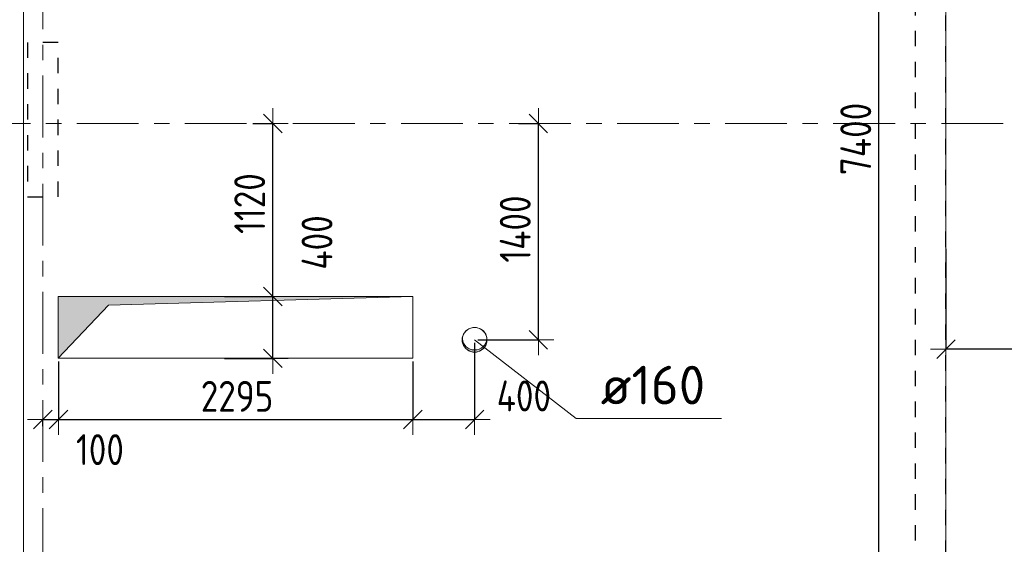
# Model space of a CAD drawing. Header units: metres. Extents: x -38 to 93, y -15 to 21.
# Tile 19 of 152: x 32.7 to 39.08, y 10.08 to 13.47. Entities that reach past the tile are written whole.
import ezdxf

# ---------------------------------------------------------------- set-up
doc = ezdxf.new("R2010")
doc.units = ezdxf.units.M
doc.header["$PDMODE"] = 65
for name, pattern in [('______11', [0.5, 0.4, -0.05, 0, -0.05]), ('______2', [0.135, 0.1, -0.035]), ('______5', [1.1, 0.8, -0.1, 0.1, -0.1])]:
    doc.linetypes.add(name, pattern=pattern)
for name, color, linetype, lineweight in [('XR$1$Осевая линия (1)', 7, '______5', 13), ('XR$3$Перекрытие (1)', 7, 'Continuous', 35), ('XR$5$Размерная линия (1)', 7, 'Continuous', 13), ('XR$5$Текст_ общее_1', 7, 'Continuous', 13)]:
    doc.layers.add(name, color=color, linetype=linetype, lineweight=lineweight)
doc.layers.add('XR$3$Макрос проема_ отверстия', color=7, linetype='Continuous', lineweight=13, true_color=0x2d2d2d)
doc.layers.add('XR$7$Стена_ бетон несущ.', color=7, linetype='Continuous', lineweight=70, true_color=0xb4b496)
doc.styles.add('ISOCPEUR', font='txt')
doc.dimstyles.new('DIMSTYLE_3', dxfattribs={"dimtxt": 0.2, "dimasz": 0.2, "dimexe": 0, "dimexo": 0, "dimgap": 0.1, "dimtad": 2, "dimdec": 0, "dimlfac": 1000, "dimrnd": 5, "dimzin": 12, "dimdsep": 46, "dimtxsty": 'ISOCPEUR', "dimblk1": 'ALL_ML_STRICH', "dimblk2": 'ALL_ML_STRICH', "dimsah": 1, "dimcen": 0, "dimclrd": 7, "dimclre": 256, "dimclrt": 7, "dimadec": 0, "dimazin": 0, "dimtfac": 1, "dimtdec": 0, "dimtix": 1, "dimtmove": 2, "dimatfit": 3, "dimfxl": 0, "dimtzin": 0, "dimlwd": 0, "dimlwe": -3, "dimarcsym": 0})
doc.dimstyles.new('DIMSTYLE_33', dxfattribs={"dimtxt": 0.2, "dimasz": 0.2, "dimexe": 0, "dimexo": 0, "dimgap": 0.1, "dimtad": 2, "dimdec": 0, "dimlfac": 1000, "dimrnd": 5, "dimzin": 12, "dimdsep": 46, "dimtxsty": 'ISOCPEUR', "dimblk1": 'ALL_ML_STRICH', "dimblk2": 'ALL_ML_STRICH', "dimsah": 1, "dimcen": 0, "dimclrd": 7, "dimclre": 256, "dimclrt": 7, "dimadec": 0, "dimazin": 0, "dimtfac": 1, "dimtdec": 0, "dimtix": 1, "dimtmove": 2, "dimatfit": 3, "dimfxl": 0, "dimtvp": 1.2, "dimtzin": 0, "dimlwd": 0, "dimlwe": -3, "dimarcsym": 0})
doc.dimstyles.new('DIMSTYLE_34', dxfattribs={"dimtxt": 0.2, "dimasz": 0.2, "dimexe": 0, "dimexo": 0, "dimgap": 0.1, "dimtad": 0, "dimdec": 0, "dimlfac": 1000, "dimrnd": 5, "dimzin": 12, "dimdsep": 46, "dimtxsty": 'ISOCPEUR', "dimblk1": 'ALL_ML_STRICH', "dimblk2": 'ALL_ML_STRICH', "dimsah": 1, "dimcen": 0, "dimclrd": 7, "dimclre": 256, "dimclrt": 7, "dimadec": 0, "dimazin": 0, "dimtfac": 1, "dimtdec": 0, "dimtix": 1, "dimtmove": 2, "dimatfit": 3, "dimfxl": 0, "dimtvp": 1.2, "dimtzin": 0, "dimlwd": 0, "dimlwe": -3, "dimarcsym": 0})

# ---------------------------------------------------------------- blocks, each defined once
blk = doc.blocks.new('NSY1')
at = {"color": 0, "linetype": 'ByBlock', "lineweight": -2}
for p, q in [((-0.01, 0.01), (0.01, 0.01)), ((-0.01, -0.01), (-0.01, 0.01)), ((-0.01, -0.01), (-0.01, 0.01)), ((-0.01, 0.01), (0.01, 0.01)), ((-0.01, 0.01), (0.01, 0.01)), ((0.01, 0.01), (-0.01, 0.01)), ((-0.01, 0.01), (-0.01, 0.01)), ((-0.01, 0.01), (-0.01, -0.01)), ((0.01, 0.01), (-0.01, 0.01)), ((0, 0), (0, 0)), ((0, 0), (0, 0)), ((0, 0), (0, 0)), ((0, 0), (0, 0)), ((0, 0), (0, 0)), ((0, 0), (0, 0)), ((0, 0), (0, 0)), ((0, 0), (0, 0)), ((0, 0), (0, 0)), ((0, 0), (0, 0)), ((0, 0), (0, 0)), ((0, 0), (0, 0)), ((0, 0), (0, 0)), ((0, 0), (0, 0)), ((0, 0), (0, 0)), ((0, 0), (0, 0)), ((0, 0), (0, 0)), ((0, 0), (0, 0)), ((0, 0), (0, 0)), ((0, 0), (0, 0)), ((0, 0), (0, 0)), ((0, 0), (0, 0)), ((0, 0), (0, 0)), ((0.01, 0.01), (0.01, -0.01)), ((0.01, 0.01), (0.01, -0.01)), ((0.01, 0.01), (0.01, 0.01)), ((0.01, -0.01), (0.01, 0.01)), ((0.01, -0.01), (-0.01, -0.01)), ((0.01, -0.01), (-0.01, -0.01)), ((-0.01, -0.01), (0.01, -0.01)), ((0, 0), (0, 0)), ((0, 0), (0, 0)), ((0, 0), (0, 0)), ((0, 0), (0, 0)), ((0, 0), (0, 0))]:
    blk.add_line(p, q, dxfattribs=at)
blk = doc.blocks.new('Отображение проема (2)', base_point=(-1.002, -49.786))
at = {"layer": 'XR$3$Макрос проема_ отверстия', "true_color": 0x000000, "transparency": 33554687}
blk.add_hatch(color=18, dxfattribs=at).paths.add_polyline_path([(-0.967, -49.384), (-1.002, -49.383), (-1.072, -49.389), (-1.139, -49.407), (-1.203, -49.437), (-1.261, -49.477), (-1.31, -49.527), (-1.351, -49.585), (-1.381, -49.648), (-1.399, -49.716), (-1.405, -49.786), (-1.399, -49.856), (-1.381, -49.924), (-1.351, -49.988), (-1.31, -50.045), (-1.261, -50.095), (-1.203, -50.135), (-1.139, -50.165), (-1.072, -50.183), (-1.002, -50.189), (-0.967, -50.188), (-1.032, -50.177), (-1.095, -50.155), (-1.153, -50.123), (-1.205, -50.082), (-1.25, -50.033), (-1.287, -49.978), (-1.313, -49.917), (-1.329, -49.852), (-1.335, -49.786), (-1.329, -49.72), (-1.313, -49.656), (-1.287, -49.595), (-1.25, -49.539), (-1.205, -49.49), (-1.153, -49.449), (-1.095, -49.417), (-1.032, -49.396)])
at = {"layer": 'XR$3$Макрос проема_ отверстия', "transparency": 33554687}
blk.add_circle((-1.002, -49.786), 0.403, dxfattribs=at)
blk.add_arc((-0.932, -49.786), 0.403, 94.9784, 265.0216, dxfattribs=at)
blk = doc.blocks.new('Отображение проема', base_point=(-1.1579, -49.3094))
at = {"layer": 'XR$3$Макрос проема_ отверстия', "true_color": 0x000000, "transparency": 33554687}
blk.add_hatch(color=18, dxfattribs=at).paths.add_polyline_path([(-1.1579, -50.1094), (-1.0448, -49.4225), (-0.3579, -49.3094), (-1.1579, -49.3094)])
at = {"layer": 'XR$3$Макрос проема_ отверстия', "transparency": 33554687}
for p, q in [((-1.1579, -50.1094), (-1.1579, -49.3094)), ((-1.1579, -49.3094), (-0.3579, -49.3094)), ((-1.0448, -49.4225), (-0.3579, -49.3094)), ((-1.1579, -50.1094), (-1.0448, -49.4225))]:
    blk.add_line(p, q, dxfattribs=at)
blk = doc.blocks.new('ALL_ML_STRICH')
at = {"color": 0, "linetype": 'ByBlock', "lineweight": -2}
for p, q in [((0, -0.5), (0, 0.5)), ((-1, 0), (0.5, 0)), ((-0.3, -0.3), (0.3, 0.3))]:
    blk.add_line(p, q, dxfattribs=at)
blk = doc.blocks.new('*D492')
at = {"layer": 'DEFPOINTS', "color": 7, "linetype": 'Continuous', "lineweight": 13, "transparency": 33554687}
for p in [(35.9101, 12.8), (35.6469, 11.4), (36.0599, 11.4)]:
    blk.add_point(p, dxfattribs=at)
at = {"layer": 'XR$5$Размерная линия (1)', "color": 9, "linetype": 'Continuous', "lineweight": -2, "true_color": 0xc7c7c7, "transparency": 33554687}
for p, q in [((35.9301, 12.8), (36.0599, 12.8)), ((35.6669, 11.4), (36.0599, 11.4))]:
    blk.add_line(p, q, dxfattribs=at)
at = {"layer": 'XR$5$Размерная линия (1)', "color": 7, "linetype": 'Continuous', "lineweight": -2, "transparency": 33554687}
blk.add_line((36.0599, 11.4), (36.0599, 12.8), dxfattribs=at)
at = {"layer": 'XR$5$Размерная линия (1)', "color": 7, "linetype": 'Continuous', "lineweight": 13, "transparency": 33554687, "xscale": 0.2, "yscale": 0.2, "zscale": 0.2}
for p, rotation in [((36.0599, 12.8), 90), ((36.0599, 11.4), 270)]:
    blk.add_blockref('ALL_ML_STRICH', p, dxfattribs=dict(at, rotation=rotation))
at = {"layer": 'XR$5$Размерная линия (1)', "color": 7, "linetype": 'Continuous', "lineweight": 13, "transparency": 33554687, "insert": (35.9099, 12.1167), "char_height": 0.2, "width": 0.666667, "attachment_point": 5, "rotation": 90, "style": 'ISOCPEUR'}
blk.add_mtext('\\W0.83;\\A1;{1400}', dxfattribs=at)
blk = doc.blocks.new('*D493')
at = {"layer": 'DEFPOINTS', "color": 7, "linetype": 'Continuous', "lineweight": 13, "transparency": 33554687}
for p in [(32.952, 11.28), (32.85, 10.884), (32.85, 10.8206)]:
    blk.add_point(p, dxfattribs=at)
at = {"layer": 'XR$5$Размерная линия (1)', "color": 9, "linetype": 'Continuous', "lineweight": -2, "true_color": 0xc7c7c7, "transparency": 33554687}
for p, q in [((32.952, 11.26), (32.952, 10.884)), ((32.85, 10.8406), (32.85, 10.884))]:
    blk.add_line(p, q, dxfattribs=at)
at = {"layer": 'XR$5$Размерная линия (1)', "color": 7, "linetype": 'Continuous', "lineweight": -2, "transparency": 33554687}
blk.add_line((32.85, 10.884), (32.952, 10.884), dxfattribs=at)
at = {"layer": 'XR$5$Размерная линия (1)', "color": 7, "linetype": 'Continuous', "lineweight": 13, "transparency": 33554687, "xscale": 0.2, "yscale": 0.2, "zscale": 0.2, "rotation": 180}
blk.add_blockref('ALL_ML_STRICH', (32.85, 10.884), dxfattribs=at)
at = {"layer": 'XR$5$Размерная линия (1)', "color": 7, "linetype": 'Continuous', "lineweight": 13, "transparency": 33554687, "xscale": 0.2, "yscale": 0.2, "zscale": 0.2}
blk.add_blockref('ALL_ML_STRICH', (32.952, 10.884), dxfattribs=at)
at = {"layer": 'XR$5$Размерная линия (1)', "color": 7, "linetype": 'Continuous', "lineweight": 13, "transparency": 33554687, "insert": (33.2199, 10.6891), "char_height": 0.2, "width": 0.5, "attachment_point": 5, "style": 'ISOCPEUR'}
blk.add_mtext('\\W0.83;\\A1;{100}', dxfattribs=at)
blk = doc.blocks.new('*D494')
at = {"layer": 'DEFPOINTS', "color": 7, "linetype": 'Continuous', "lineweight": 13, "transparency": 33554687}
for p in [(32.952, 11.28), (35.247, 11.28), (32.952, 10.884)]:
    blk.add_point(p, dxfattribs=at)
at = {"layer": 'XR$5$Размерная линия (1)', "color": 9, "linetype": 'Continuous', "lineweight": -2, "true_color": 0xc7c7c7, "transparency": 33554687}
for p, q in [((32.952, 11.26), (32.952, 10.884)), ((35.247, 11.26), (35.247, 10.884))]:
    blk.add_line(p, q, dxfattribs=at)
at = {"layer": 'XR$5$Размерная линия (1)', "color": 7, "linetype": 'Continuous', "lineweight": -2, "transparency": 33554687}
blk.add_line((32.952, 10.884), (35.247, 10.884), dxfattribs=at)
at = {"layer": 'XR$5$Размерная линия (1)', "color": 7, "linetype": 'Continuous', "lineweight": 13, "transparency": 33554687, "xscale": 0.2, "yscale": 0.2, "zscale": 0.2, "rotation": 180}
blk.add_blockref('ALL_ML_STRICH', (32.952, 10.884), dxfattribs=at)
at = {"layer": 'XR$5$Размерная линия (1)', "color": 7, "linetype": 'Continuous', "lineweight": 13, "transparency": 33554687, "xscale": 0.2, "yscale": 0.2, "zscale": 0.2}
blk.add_blockref('ALL_ML_STRICH', (35.247, 10.884), dxfattribs=at)
at = {"layer": 'XR$5$Размерная линия (1)', "color": 7, "linetype": 'Continuous', "lineweight": 13, "transparency": 33554687, "insert": (34.1078, 11.034), "char_height": 0.2, "width": 0.666667, "attachment_point": 5, "style": 'ISOCPEUR'}
blk.add_mtext('\\W0.83;\\A1;{2295}', dxfattribs=at)
blk = doc.blocks.new('*D495')
at = {"layer": 'DEFPOINTS', "color": 7, "linetype": 'Continuous', "lineweight": 13, "transparency": 33554687}
for p in [(35.6469, 11.4), (35.247, 11.28), (35.247, 10.884)]:
    blk.add_point(p, dxfattribs=at)
at = {"layer": 'XR$5$Размерная линия (1)', "color": 9, "linetype": 'Continuous', "lineweight": -2, "true_color": 0xc7c7c7, "transparency": 33554687}
for p, q in [((35.6469, 11.38), (35.6469, 10.884)), ((35.247, 11.26), (35.247, 10.884))]:
    blk.add_line(p, q, dxfattribs=at)
at = {"layer": 'XR$5$Размерная линия (1)', "color": 7, "linetype": 'Continuous', "lineweight": -2, "transparency": 33554687}
blk.add_line((35.247, 10.884), (35.6469, 10.884), dxfattribs=at)
at = {"layer": 'XR$5$Размерная линия (1)', "color": 7, "linetype": 'Continuous', "lineweight": 13, "transparency": 33554687, "xscale": 0.2, "yscale": 0.2, "zscale": 0.2, "rotation": 180}
blk.add_blockref('ALL_ML_STRICH', (35.247, 10.884), dxfattribs=at)
at = {"layer": 'XR$5$Размерная линия (1)', "color": 7, "linetype": 'Continuous', "lineweight": 13, "transparency": 33554687, "xscale": 0.2, "yscale": 0.2, "zscale": 0.2}
blk.add_blockref('ALL_ML_STRICH', (35.6469, 10.884), dxfattribs=at)
at = {"layer": 'XR$5$Размерная линия (1)', "color": 7, "linetype": 'Continuous', "lineweight": 13, "transparency": 33554687, "insert": (35.9657, 11.0365), "char_height": 0.2, "width": 0.5, "attachment_point": 5, "style": 'ISOCPEUR'}
blk.add_mtext('\\W0.83;\\A1;{400}', dxfattribs=at)
blk = doc.blocks.new('*D496')
at = {"layer": 'DEFPOINTS', "color": 7, "linetype": 'Continuous', "lineweight": 13, "transparency": 33554687}
for p in [(34.0069, 11.68), (34.0069, 11.2799), (34.3399, 11.2799)]:
    blk.add_point(p, dxfattribs=at)
at = {"layer": 'XR$5$Размерная линия (1)', "color": 9, "linetype": 'Continuous', "lineweight": -2, "true_color": 0xc7c7c7, "transparency": 33554687}
for p, q in [((34.0269, 11.68), (34.3399, 11.68)), ((34.0269, 11.2799), (34.3399, 11.2799))]:
    blk.add_line(p, q, dxfattribs=at)
at = {"layer": 'XR$5$Размерная линия (1)', "color": 7, "linetype": 'Continuous', "lineweight": -2, "transparency": 33554687}
blk.add_line((34.3399, 11.2799), (34.3399, 11.68), dxfattribs=at)
at = {"layer": 'XR$5$Размерная линия (1)', "color": 7, "linetype": 'Continuous', "lineweight": 13, "transparency": 33554687, "xscale": 0.2, "yscale": 0.2, "zscale": 0.2}
for p, rotation in [((34.3399, 11.68), 90), ((34.3399, 11.2799), 270)]:
    blk.add_blockref('ALL_ML_STRICH', p, dxfattribs=dict(at, rotation=rotation))
at = {"layer": 'XR$5$Размерная линия (1)', "color": 7, "linetype": 'Continuous', "lineweight": 13, "transparency": 33554687, "insert": (34.6261, 12.0299), "char_height": 0.2, "width": 0.5, "attachment_point": 5, "rotation": 90, "style": 'ISOCPEUR'}
blk.add_mtext('\\W0.83;\\A1;{400}', dxfattribs=at)
blk = doc.blocks.new('*D497')
at = {"layer": 'DEFPOINTS', "color": 7, "linetype": 'Continuous', "lineweight": 13, "transparency": 33554687}
for p in [(34.1901, 12.8), (34.0069, 11.68), (34.3399, 11.68)]:
    blk.add_point(p, dxfattribs=at)
at = {"layer": 'XR$5$Размерная линия (1)', "color": 9, "linetype": 'Continuous', "lineweight": -2, "true_color": 0xc7c7c7, "transparency": 33554687}
for p, q in [((34.2101, 12.8), (34.3399, 12.8)), ((34.0269, 11.68), (34.3399, 11.68))]:
    blk.add_line(p, q, dxfattribs=at)
at = {"layer": 'XR$5$Размерная линия (1)', "color": 7, "linetype": 'Continuous', "lineweight": -2, "transparency": 33554687}
blk.add_line((34.3399, 11.68), (34.3399, 12.8), dxfattribs=at)
at = {"layer": 'XR$5$Размерная линия (1)', "color": 7, "linetype": 'Continuous', "lineweight": 13, "transparency": 33554687, "xscale": 0.2, "yscale": 0.2, "zscale": 0.2}
for p, rotation in [((34.3399, 12.8), 90), ((34.3399, 11.68), 270)]:
    blk.add_blockref('ALL_ML_STRICH', p, dxfattribs=dict(at, rotation=rotation))
at = {"layer": 'XR$5$Размерная линия (1)', "color": 7, "linetype": 'Continuous', "lineweight": 13, "transparency": 33554687, "insert": (34.1899, 12.2817), "char_height": 0.2, "width": 0.666667, "attachment_point": 5, "rotation": 90, "style": 'ISOCPEUR'}
blk.add_mtext('\\W0.83;\\A1;{1120}', dxfattribs=at)
blk = doc.blocks.new('*D542')
at = {"layer": 'DEFPOINTS', "color": 7, "linetype": 'Continuous', "lineweight": 13, "transparency": 33554687}
for p in [(37.9296, 16.4), (37.4506, 9), (38.2658, 9)]:
    blk.add_point(p, dxfattribs=at)
at = {"layer": 'XR$5$Размерная линия (1)', "color": 9, "linetype": 'Continuous', "lineweight": -2, "true_color": 0xc7c7c7, "transparency": 33554687}
for p, q in [((37.9096, 16.4), (38.2658, 16.4)), ((37.4306, 9), (38.2658, 9))]:
    blk.add_line(p, q, dxfattribs=at)
at = {"layer": 'XR$5$Размерная линия (1)', "color": 7, "linetype": 'Continuous', "lineweight": -2, "transparency": 33554687}
blk.add_line((38.2658, 9), (38.2658, 16.4), dxfattribs=at)
at = {"layer": 'XR$5$Размерная линия (1)', "color": 7, "linetype": 'Continuous', "lineweight": 13, "transparency": 33554687, "xscale": 0.2, "yscale": 0.2, "zscale": 0.2}
for p, rotation in [((38.2658, 16.4), 90), ((38.2658, 9), 270)]:
    blk.add_blockref('ALL_ML_STRICH', p, dxfattribs=dict(at, rotation=rotation))
at = {"layer": 'XR$5$Размерная линия (1)', "color": 7, "linetype": 'Continuous', "lineweight": 13, "transparency": 33554687, "insert": (38.1158, 12.7), "char_height": 0.2, "width": 0.666667, "attachment_point": 5, "rotation": 90, "style": 'ISOCPEUR'}
blk.add_mtext('\\W0.83;\\A1;{7400}', dxfattribs=at)
blk = doc.blocks.new('*D545')
at = {"layer": 'DEFPOINTS', "color": 7, "linetype": 'Continuous', "lineweight": 13, "transparency": 33554687}
for p in [(38.7, 11.9698), (43.05, 11.79), (43.05, 11.3393)]:
    blk.add_point(p, dxfattribs=at)
at = {"layer": 'XR$5$Размерная линия (1)', "color": 9, "linetype": 'Continuous', "lineweight": -2, "true_color": 0xc7c7c7, "transparency": 33554687}
for p, q in [((38.7, 11.9898), (38.7, 11.3393)), ((43.05, 11.81), (43.05, 11.3393))]:
    blk.add_line(p, q, dxfattribs=at)
at = {"layer": 'XR$5$Размерная линия (1)', "color": 7, "linetype": 'Continuous', "lineweight": -2, "transparency": 33554687}
blk.add_line((43.05, 11.3393), (38.7, 11.3393), dxfattribs=at)
at = {"layer": 'XR$5$Размерная линия (1)', "color": 7, "linetype": 'Continuous', "lineweight": 13, "transparency": 33554687, "xscale": 0.2, "yscale": 0.2, "zscale": 0.2}
for p, rotation in [((38.7, 11.3393), 180), ((43.05, 11.3393), 360)]:
    blk.add_blockref('ALL_ML_STRICH', p, dxfattribs=dict(at, rotation=rotation))
at = {"layer": 'XR$5$Размерная линия (1)', "color": 7, "linetype": 'Continuous', "lineweight": 13, "transparency": 33554687, "insert": (40.875, 11.4893), "char_height": 0.2, "width": 0.666667, "attachment_point": 5, "style": 'ISOCPEUR'}
blk.add_mtext('\\W0.83;\\A1;{4350}', dxfattribs=at)

msp = doc.modelspace()

# ---------------------------------------------------------------- linework, layer by layer
at = {"color": 7, "linetype": 'Continuous', "lineweight": 13, "transparency": 33554687}
msp.add_lwpolyline([(35.6469, 11.4), (36.3052, 10.8901), (37.2452, 10.8901)], dxfattribs=at)
at = {"layer": 'XR$1$Осевая линия (1)', "color": 253, "linetype": '______11', "lineweight": 13, "true_color": 0xa0a0a0, "transparency": 33554687}
for p, q in [((32.85, -3.39), (32.85, 19.78)), ((38.7, 8.34), (38.7, 19.78)), ((-2.63, 12.8), (62.6, 12.8))]:
    msp.add_line(p, q, dxfattribs=at)
at = {"layer": 'XR$3$Перекрытие (1)', "color": 7, "linetype": 'Continuous', "lineweight": 13, "transparency": 33554687}
for p, q in [((32.725, 16.65), (32.725, -0.25)), ((38.7, 16.65), (38.7, 9)), ((35.2469, 11.68), (32.95, 11.68)), ((32.95, 11.68), (32.9501, 11.28)), ((35.247, 11.28), (35.2469, 11.68)), ((35.575, 11.4366), (35.5672, 11.4126)), ((35.5898, 11.457), (35.575, 11.4366)), ((35.6102, 11.4719), (35.5898, 11.457)), ((35.6342, 11.4797), (35.6102, 11.4719)), ((35.6595, 11.4797), (35.6342, 11.4797)), ((35.6835, 11.4719), (35.6595, 11.4797)), ((35.7039, 11.457), (35.6835, 11.4719)), ((35.7187, 11.4366), (35.7039, 11.457)), ((35.7265, 11.4126), (35.7187, 11.4366)), ((35.5672, 11.4126), (35.5672, 11.3874)), ((35.5672, 11.3874), (35.575, 11.3634)), ((35.575, 11.3634), (35.5898, 11.343)), ((35.7039, 11.343), (35.7187, 11.3634)), ((35.7187, 11.3634), (35.7265, 11.3874)), ((35.7265, 11.3874), (35.7265, 11.4126)), ((35.5898, 11.343), (35.6102, 11.3281)), ((35.6102, 11.3281), (35.6342, 11.3203)), ((35.6342, 11.3203), (35.6595, 11.3203)), ((35.6595, 11.3203), (35.6835, 11.3281)), ((35.6835, 11.3281), (35.7039, 11.343)), ((32.9501, 11.28), (35.247, 11.28))]:
    msp.add_line(p, q, dxfattribs=at)
at = {"layer": 'XR$7$Стена_ бетон несущ.', "color": 253, "linetype": '______2', "lineweight": -3, "true_color": 0xa0a0a0, "transparency": 33554687}
for p, q in [((38.5, 16.4), (38.5, 10.6)), ((38.7, 9), (38.7, 16.1693)), ((32.95, 13.325), (32.75, 13.325)), ((32.75, 13.325), (32.75, 12.325)), ((32.95, 12.325), (32.95, 13.325)), ((32.75, 12.325), (32.95, 12.325)), ((38.5, 10.6), (38.5, 9.0795))]:
    msp.add_line(p, q, dxfattribs=at)

# ---------------------------------------------------------------- block references
at = {"layer": 'XR$3$Макрос проема_ отверстия', "transparency": 33554687}
for name, p, xscale, yscale, rotation in [('Отображение проема', (32.95, 11.68), 2.871187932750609, 0.4999999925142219, 359.9999998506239), ('Отображение проема (2)', (35.6469, 11.4), 0.1975376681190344, 0.197537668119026, 90)]:
    msp.add_blockref(name, p, dxfattribs=dict(at, xscale=xscale, yscale=yscale, rotation=rotation))
at = {"layer": 'XR$3$Перекрытие (1)', "color": 7, "linetype": 'Continuous', "lineweight": 13, "transparency": 33554687, "xscale": 0.01999999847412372, "yscale": 0.01999999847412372, "zscale": 0.01999999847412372}
msp.add_blockref('NSY1', (35.6469, 11.4), dxfattribs=at)

# ---------------------------------------------------------------- texts
at = {"layer": 'XR$5$Текст_ общее_1', "color": 7, "linetype": 'Continuous', "lineweight": 13, "transparency": 33554687, "insert": (36.4631, 11.1068), "char_height": 0.25, "width": 0.809375, "attachment_point": 4, "style": 'ISOCPEUR'}
msp.add_mtext('\\A1;{\\fISOCPEUR|i0|b0;\\H0.250000;\\W1.000000;\\C7;ø160}\\P', dxfattribs=at)

# ---------------------------------------------------------------- dimensions: what is measured, and where the dimension line sits
at = {"layer": 'XR$5$Размерная линия (1)', "color": 7, "linetype": 'Continuous', "lineweight": 13, "transparency": 33554687}
for base, p1, p2, angle, dimstyle, picture, middle in [((38.2658, 16.4), (37.4306, 9), (37.9096, 16.4), 90, 'DIMSTYLE_3', '*D542', (38.1158, 12.7)), ((34.3399, 12.8), (34.0269, 11.68), (34.2101, 12.8), 90, 'DIMSTYLE_3', '*D497', (34.1899, 12.2817)), ((36.0599, 12.8), (35.6669, 11.4), (35.9301, 12.8), 90, 'DIMSTYLE_3', '*D492', (35.9099, 12.1167)), ((34.3399, 11.68), (34.0269, 11.2799), (34.0269, 11.68), 90, 'DIMSTYLE_34', '*D496', (34.6261, 12.0299)), ((38.7, 11.3393), (43.05, 11.81), (38.7, 11.9898), 180, 'DIMSTYLE_3', '*D545', (40.875, 11.4893))]:
    dim = msp.add_linear_dim(base=base, p1=p1, p2=p2, angle=angle, dimstyle=dimstyle, override={"dimpost": '<>', "dimclrd": 7, "dimclre": 9, "dimclrt": 7, "dimlwd": 0, "dimlwe": 65533}, dxfattribs=at)
    dim.commit()
    dim.dimension.update_dxf_attribs({"geometry": picture, "text_midpoint": middle, "dimtype": 160})
for base, p1, p2, dimstyle, picture, middle in [((35.6469, 10.884), (35.247, 11.26), (35.6469, 11.38), 'DIMSTYLE_33', '*D495', (35.9657, 11.0365)), ((32.952, 10.884), (32.85, 10.8406), (32.952, 11.26), 'DIMSTYLE_34', '*D493', (33.2199, 10.6891)), ((35.247, 10.884), (32.952, 11.26), (35.247, 11.26), 'DIMSTYLE_3', '*D494', (34.1078, 11.034))]:
    dim = msp.add_linear_dim(base=base, p1=p1, p2=p2, dimstyle=dimstyle, override={"dimpost": '<>', "dimclrd": 7, "dimclre": 9, "dimclrt": 7, "dimlwd": 0, "dimlwe": 65533}, dxfattribs=at)
    dim.commit()
    dim.dimension.update_dxf_attribs({"geometry": picture, "text_midpoint": middle, "dimtype": 160})

doc.saveas('drawing.dxf')
